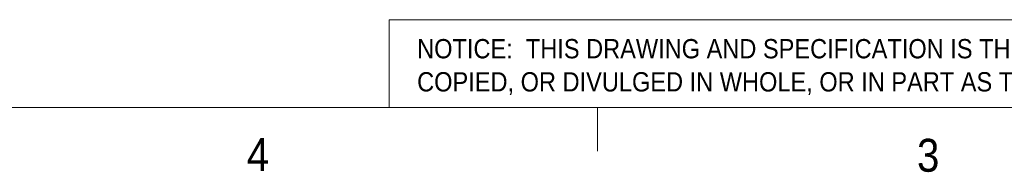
# Model space of a CAD drawing. Header units: inches. Extents: x 0.5 to 16.5, y 0.2 to 10.8.
# Tile 2 of 5: x 8.823 to 11.627, y 0.215 to 0.65. Entities that reach past the tile are written whole.
import ezdxf

# ---------------------------------------------------------------- set-up
doc = ezdxf.new("R2010")
doc.units = ezdxf.units.IN
doc.header["$MEASUREMENT"] = 0
doc.styles.add('SLDTEXTSTYLE2', font='GOTHIC.TTF', dxfattribs={"width": 0.913})

# ---------------------------------------------------------------- blocks, each defined once
blk = doc.blocks.new('SW_NOTE_0_2')
at = {"color": 0, "linetype": 'Continuous', "lineweight": 0, "char_height": 0.055, "attachment_point": 1, "style": 'SLDTEXTSTYLE2'}
for s, insert in [('NOTICE:  THIS DRAWING AND SPECIFICATION IS THE PROPERTY OF COMMAND TOOLING SYSTEMS, LLC AND SHALL NOT BE REPRODUCED, ', (0, 0.07025390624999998)), ('COPIED, OR DIVULGED IN WHOLE, OR IN PART AS THE BASIS FOR MANUFACTURING OR SALE OF THE ITEM OR ITEMS DISCLOSED.', (0, -0.02411617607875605))]:
    blk.add_mtext(s, dxfattribs=dict(at, insert=insert))

msp = doc.modelspace()

# ---------------------------------------------------------------- linework, layer by layer
at = {"color": 7, "linetype": 'Continuous', "lineweight": 18}
for p, q in [((9.874999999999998, 0.4000000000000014), (9.874999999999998, 0.6499999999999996)), ((9.874999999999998, 0.6499999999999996), (16.375, 0.6499999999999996)), ((16.375, 0.4), (0.625, 0.4)), ((10.46875, 0.4000000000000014), (10.46875, 0.2750000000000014))]:
    msp.add_line(p, q, dxfattribs=at)

# ---------------------------------------------------------------- block references
at = {"color": 7, "linetype": 'Continuous', "lineweight": 0}
msp.add_blockref('SW_NOTE_0_2', (9.95509471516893, 0.524565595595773), dxfattribs=at)

# ---------------------------------------------------------------- texts
at = {"color": 7, "linetype": 'Continuous', "lineweight": 0, "char_height": 0.09374999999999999, "attachment_point": 1, "style": 'SLDTEXTSTYLE2'}
for s, insert in [('4', (9.47012493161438, 0.3126246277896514)), ('3', (11.3787703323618, 0.3105200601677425))]:
    msp.add_mtext(s, dxfattribs=dict(at, insert=insert))

doc.saveas('drawing.dxf')
